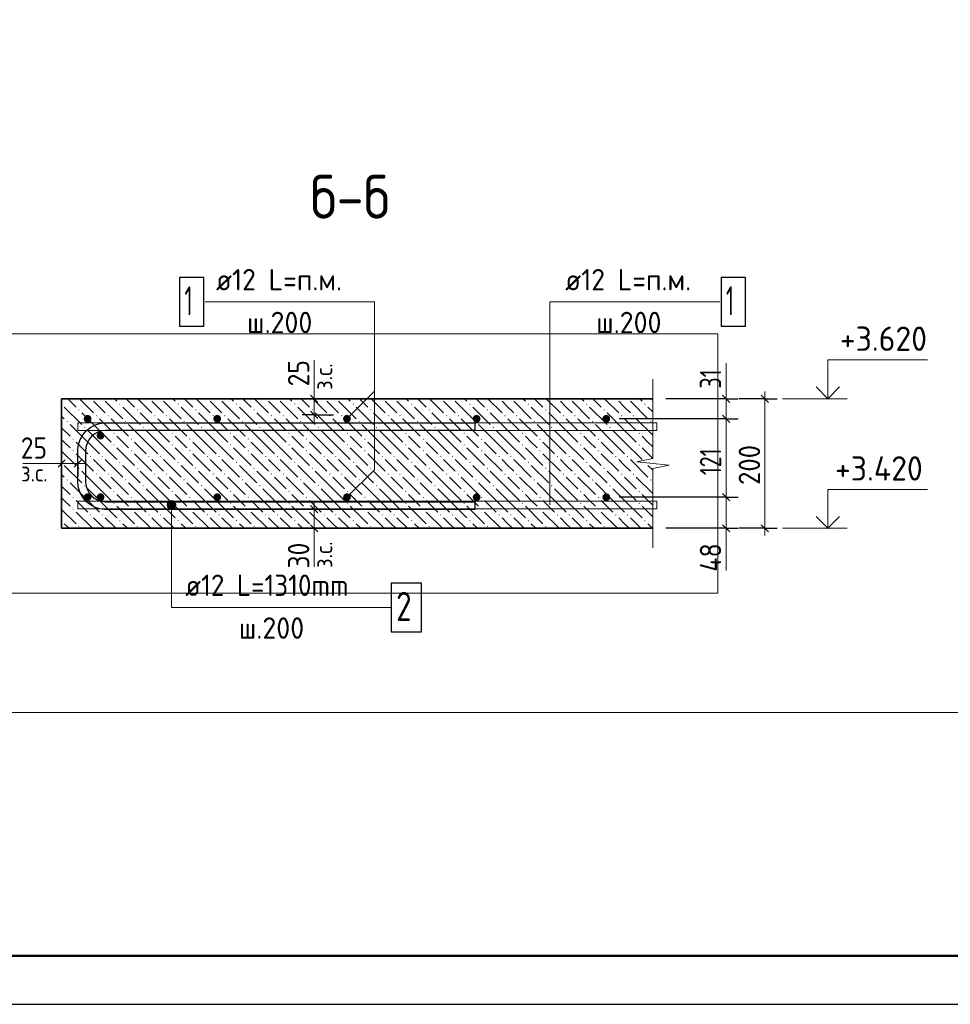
# Model space of a CAD drawing. Header units: millimetres. Extents: x 0 to 42000, y 0 to 29700.
# Tile 3 of 64: x 13160 to 22728, y 0 to 10127. Entities that reach past the tile are written whole.
import ezdxf

# ---------------------------------------------------------------- set-up
doc = ezdxf.new("R2010")
doc.units = ezdxf.units.MM
for name, color, linetype, lineweight in [('Standard', 7, 'Continuous', 25), ('ЖБ Перекрытие верхний уровень', 7, 'Continuous', 18), ('Обрамление П-обр. равн.', 7, 'Continuous', 25), ('Размерная линия_ общее', 7, 'Continuous', 13), ('Фоновоя арматура Х1', 7, 'Continuous', 25)]:
    doc.layers.add(name, color=color, linetype=linetype, lineweight=lineweight)
doc.styles.add('ISOCPEUR', font='txt')

msp = doc.modelspace()

# ---------------------------------------------------------------- hatches: boundary and pattern name
at = {"layer": 'Standard', "linetype": 'Continuous', "lineweight": 13, "transparency": 33554687}
for points in [[(14744, 5174), (14699, 5174), (14683, 5158)], [(14744, 5174), (14683, 5158), (14760, 5158)], [(14699, 5174), (14744, 5174), (14722, 5181)], [(14760, 5158), (14683, 5158), (14677, 5136)], [(14760, 5158), (14677, 5136), (14767, 5136)], [(14767, 5136), (14677, 5136), (14683, 5113)], [(14767, 5136), (14683, 5113), (14760, 5113)], [(14760, 5113), (14683, 5113), (14699, 5097)], [(14760, 5113), (14699, 5097), (14744, 5097)], [(14744, 5097), (14699, 5097), (14722, 5091)]]:
    msp.add_hatch(color=7, dxfattribs=at).paths.add_polyline_path(points)
at = {"layer": 'ЖБ Перекрытие верхний уровень', "linetype": 'Continuous', "lineweight": 18, "transparency": 33554687}
for points in [[(13591, 6178), (13596, 6173), (13591, 6169)], [(13891, 6229), (13889, 6227), (13887, 6229)], [(14011, 6229), (14009, 6227), (14007, 6229)], [(14183, 6173), (14189, 6180), (14196, 6173), (14189, 6167)], [(14491, 6229), (14489, 6227), (14487, 6229)], [(14611, 6229), (14609, 6227), (14607, 6229)], [(14783, 6173), (14789, 6180), (14796, 6173), (14789, 6167)], [(15091, 6229), (15089, 6227), (15087, 6229)], [(15211, 6229), (15209, 6227), (15207, 6229)], [(15383, 6173), (15389, 6180), (15396, 6173), (15389, 6167)], [(15691, 6229), (15689, 6227), (15687, 6229)], [(15811, 6229), (15809, 6227), (15807, 6229)], [(15983, 6173), (15989, 6180), (15996, 6173), (15989, 6167)], [(16291, 6229), (16289, 6227), (16287, 6229)], [(16411, 6229), (16409, 6227), (16407, 6229)], [(16583, 6173), (16589, 6180), (16596, 6173), (16589, 6167)], [(16891, 6229), (16889, 6227), (16887, 6229)], [(17011, 6229), (17009, 6227), (17007, 6229)], [(17183, 6173), (17189, 6180), (17196, 6173), (17189, 6167)], [(17491, 6229), (17489, 6227), (17487, 6229)], [(17611, 6229), (17609, 6227), (17607, 6229)], [(17783, 6173), (17789, 6180), (17796, 6173), (17789, 6167)], [(18091, 6229), (18089, 6227), (18087, 6229)], [(18211, 6229), (18209, 6227), (18207, 6229)], [(18383, 6173), (18389, 6180), (18396, 6173), (18389, 6167)], [(18691, 6229), (18689, 6227), (18687, 6229)], [(18811, 6229), (18809, 6227), (18807, 6229)], [(18983, 6173), (18989, 6180), (18996, 6173), (18989, 6167)], [(19291, 6229), (19289, 6227), (19287, 6229)], [(19411, 6229), (19409, 6227), (19407, 6229)], [(19583, 6173), (19589, 6180), (19596, 6173), (19589, 6167)], [(13763, 6113), (13769, 6120), (13776, 6113), (13769, 6107)], [(14363, 6113), (14369, 6120), (14376, 6113), (14369, 6107)], [(14963, 6113), (14969, 6120), (14976, 6113), (14969, 6107)], [(15563, 6113), (15569, 6120), (15576, 6113), (15569, 6107)], [(16163, 6113), (16169, 6120), (16176, 6113), (16169, 6107)], [(16763, 6113), (16769, 6120), (16776, 6113), (16769, 6107)], [(17363, 6113), (17369, 6120), (17376, 6113), (17369, 6107)], [(17963, 6113), (17969, 6120), (17976, 6113), (17969, 6107)], [(18563, 6113), (18569, 6120), (18576, 6113), (18569, 6107)], [(19163, 6113), (19169, 6120), (19176, 6113), (19169, 6107)], [(13643, 5993), (13649, 6000), (13656, 5993), (13649, 5987)], [(13943, 6053), (13949, 6060), (13956, 6053), (13949, 6047)], [(14063, 6053), (14069, 6060), (14076, 6053), (14069, 6047)], [(14243, 5993), (14249, 6000), (14256, 5993), (14249, 5987)], [(14543, 6053), (14549, 6060), (14556, 6053), (14549, 6047)], [(14663, 6053), (14669, 6060), (14676, 6053), (14669, 6047)], [(14843, 5993), (14849, 6000), (14856, 5993), (14849, 5987)], [(15143, 6053), (15149, 6060), (15156, 6053), (15149, 6047)], [(15263, 6053), (15269, 6060), (15276, 6053), (15269, 6047)], [(15443, 5993), (15449, 6000), (15456, 5993), (15449, 5987)], [(15743, 6053), (15749, 6060), (15756, 6053), (15749, 6047)], [(15863, 6053), (15869, 6060), (15876, 6053), (15869, 6047)], [(16043, 5993), (16049, 6000), (16056, 5993), (16049, 5987)], [(16343, 6053), (16349, 6060), (16356, 6053), (16349, 6047)], [(16463, 6053), (16469, 6060), (16476, 6053), (16469, 6047)], [(16643, 5993), (16649, 6000), (16656, 5993), (16649, 5987)], [(16943, 6053), (16949, 6060), (16956, 6053), (16949, 6047)], [(17063, 6053), (17069, 6060), (17076, 6053), (17069, 6047)], [(17243, 5993), (17249, 6000), (17256, 5993), (17249, 5987)], [(17543, 6053), (17549, 6060), (17556, 6053), (17549, 6047)], [(17663, 6053), (17669, 6060), (17676, 6053), (17669, 6047)], [(17843, 5993), (17849, 6000), (17856, 5993), (17849, 5987)], [(18143, 6053), (18149, 6060), (18156, 6053), (18149, 6047)], [(18263, 6053), (18269, 6060), (18276, 6053), (18269, 6047)], [(18443, 5993), (18449, 6000), (18456, 5993), (18449, 5987)], [(18743, 6053), (18749, 6060), (18756, 6053), (18749, 6047)], [(18863, 6053), (18869, 6060), (18876, 6053), (18869, 6047)], [(19043, 5993), (19049, 6000), (19056, 5993), (19049, 5987)], [(19343, 6053), (19349, 6060), (19356, 6053), (19349, 6047)], [(19463, 6053), (19469, 6060), (19476, 6053), (19469, 6047)], [(19643, 5993), (19649, 6000), (19656, 5993), (19649, 5987)], [(13823, 5933), (13829, 5940), (13836, 5933), (13829, 5927)], [(14123, 5873), (14129, 5880), (14136, 5873), (14129, 5867)], [(14423, 5933), (14429, 5940), (14436, 5933), (14429, 5927)], [(14723, 5873), (14729, 5880), (14736, 5873), (14729, 5867)], [(15023, 5933), (15029, 5940), (15036, 5933), (15029, 5927)], [(15323, 5873), (15329, 5880), (15336, 5873), (15329, 5867)], [(15623, 5933), (15629, 5940), (15636, 5933), (15629, 5927)], [(15923, 5873), (15929, 5880), (15936, 5873), (15929, 5867)], [(16223, 5933), (16229, 5940), (16236, 5933), (16229, 5927)], [(16523, 5873), (16529, 5880), (16536, 5873), (16529, 5867)], [(16823, 5933), (16829, 5940), (16836, 5933), (16829, 5927)], [(17123, 5873), (17129, 5880), (17136, 5873), (17129, 5867)], [(17423, 5933), (17429, 5940), (17436, 5933), (17429, 5927)], [(17723, 5873), (17729, 5880), (17736, 5873), (17729, 5867)], [(18023, 5933), (18029, 5940), (18036, 5933), (18029, 5927)], [(18323, 5873), (18329, 5880), (18336, 5873), (18329, 5867)], [(18623, 5933), (18629, 5940), (18636, 5933), (18629, 5927)], [(18923, 5873), (18929, 5880), (18936, 5873), (18929, 5867)], [(19223, 5933), (19229, 5940), (19236, 5933), (19229, 5927)], [(19523, 5873), (19529, 5880), (19536, 5873), (19529, 5867)], [(13703, 5813), (13709, 5820), (13716, 5813), (13709, 5807)], [(14303, 5813), (14309, 5820), (14316, 5813), (14309, 5807)], [(14903, 5813), (14909, 5820), (14916, 5813), (14909, 5807)], [(15503, 5813), (15509, 5820), (15516, 5813), (15509, 5807)], [(16103, 5813), (16109, 5820), (16116, 5813), (16109, 5807)], [(16703, 5813), (16709, 5820), (16716, 5813), (16709, 5807)], [(17303, 5813), (17309, 5820), (17316, 5813), (17309, 5807)], [(17903, 5813), (17909, 5820), (17916, 5813), (17909, 5807)], [(18503, 5813), (18509, 5820), (18516, 5813), (18509, 5807)], [(19103, 5813), (19109, 5820), (19116, 5813), (19109, 5807)], [(13703, 5693), (13709, 5700), (13716, 5693), (13709, 5687)], [(14123, 5753), (14129, 5760), (14136, 5753), (14129, 5747)], [(14303, 5693), (14309, 5700), (14316, 5693), (14309, 5687)], [(14723, 5753), (14729, 5760), (14736, 5753), (14729, 5747)], [(14903, 5693), (14909, 5700), (14916, 5693), (14909, 5687)], [(15323, 5753), (15329, 5760), (15336, 5753), (15329, 5747)], [(15503, 5693), (15509, 5700), (15516, 5693), (15509, 5687)], [(15923, 5753), (15929, 5760), (15936, 5753), (15929, 5747)], [(16103, 5693), (16109, 5700), (16116, 5693), (16109, 5687)], [(16523, 5753), (16529, 5760), (16536, 5753), (16529, 5747)], [(16703, 5693), (16709, 5700), (16716, 5693), (16709, 5687)], [(17123, 5753), (17129, 5760), (17136, 5753), (17129, 5747)], [(17303, 5693), (17309, 5700), (17316, 5693), (17309, 5687)], [(17723, 5753), (17729, 5760), (17736, 5753), (17729, 5747)], [(17903, 5693), (17909, 5700), (17916, 5693), (17909, 5687)], [(18323, 5753), (18329, 5760), (18336, 5753), (18329, 5747)], [(18503, 5693), (18509, 5700), (18516, 5693), (18509, 5687)], [(18923, 5753), (18929, 5760), (18936, 5753), (18929, 5747)], [(19103, 5693), (19109, 5700), (19116, 5693), (19109, 5687)], [(19523, 5753), (19529, 5760), (19536, 5753), (19529, 5747)], [(13591, 5578), (13596, 5573), (13591, 5569)], [(13883, 5633), (13889, 5640), (13896, 5633), (13889, 5627)], [(14003, 5633), (14009, 5640), (14016, 5633), (14009, 5627)], [(14183, 5573), (14189, 5580), (14196, 5573), (14189, 5567)], [(14483, 5633), (14489, 5640), (14496, 5633), (14489, 5627)], [(14603, 5633), (14609, 5640), (14616, 5633), (14609, 5627)], [(14783, 5573), (14789, 5580), (14796, 5573), (14789, 5567)], [(15083, 5633), (15089, 5640), (15096, 5633), (15089, 5627)], [(15203, 5633), (15209, 5640), (15216, 5633), (15209, 5627)], [(15383, 5573), (15389, 5580), (15396, 5573), (15389, 5567)], [(15683, 5633), (15689, 5640), (15696, 5633), (15689, 5627)], [(15803, 5633), (15809, 5640), (15816, 5633), (15809, 5627)], [(15983, 5573), (15989, 5580), (15996, 5573), (15989, 5567)], [(16283, 5633), (16289, 5640), (16296, 5633), (16289, 5627)], [(16403, 5633), (16409, 5640), (16416, 5633), (16409, 5627)], [(16583, 5573), (16589, 5580), (16596, 5573), (16589, 5567)], [(16883, 5633), (16889, 5640), (16896, 5633), (16889, 5627)], [(17003, 5633), (17009, 5640), (17016, 5633), (17009, 5627)], [(17183, 5573), (17189, 5580), (17196, 5573), (17189, 5567)], [(17483, 5633), (17489, 5640), (17496, 5633), (17489, 5627)], [(17603, 5633), (17609, 5640), (17616, 5633), (17609, 5627)], [(17783, 5573), (17789, 5580), (17796, 5573), (17789, 5567)], [(18083, 5633), (18089, 5640), (18096, 5633), (18089, 5627)], [(18203, 5633), (18209, 5640), (18216, 5633), (18209, 5627)], [(18383, 5573), (18389, 5580), (18396, 5573), (18389, 5567)], [(18683, 5633), (18689, 5640), (18696, 5633), (18689, 5627)], [(18803, 5633), (18809, 5640), (18816, 5633), (18809, 5627)], [(18983, 5573), (18989, 5580), (18996, 5573), (18989, 5567)], [(19283, 5633), (19289, 5640), (19296, 5633), (19289, 5627)], [(19403, 5633), (19409, 5640), (19416, 5633), (19409, 5627)], [(19583, 5573), (19589, 5580), (19596, 5573), (19589, 5567)], [(13763, 5513), (13769, 5520), (13776, 5513), (13769, 5507)], [(14363, 5513), (14369, 5520), (14376, 5513), (14369, 5507)], [(14963, 5513), (14969, 5520), (14976, 5513), (14969, 5507)], [(15563, 5513), (15569, 5520), (15576, 5513), (15569, 5507)], [(16163, 5513), (16169, 5520), (16176, 5513), (16169, 5507)], [(16763, 5513), (16769, 5520), (16776, 5513), (16769, 5507)], [(17363, 5513), (17369, 5520), (17376, 5513), (17369, 5507)], [(17963, 5513), (17969, 5520), (17976, 5513), (17969, 5507)], [(18563, 5513), (18569, 5520), (18576, 5513), (18569, 5507)], [(19163, 5513), (19169, 5520), (19176, 5513), (19169, 5507)], [(13643, 5393), (13649, 5400), (13656, 5393), (13649, 5387)], [(13943, 5453), (13949, 5460), (13956, 5453), (13949, 5447)], [(14063, 5453), (14069, 5460), (14076, 5453), (14069, 5447)], [(14243, 5393), (14249, 5400), (14256, 5393), (14249, 5387)], [(14543, 5453), (14549, 5460), (14556, 5453), (14549, 5447)], [(14663, 5453), (14669, 5460), (14676, 5453), (14669, 5447)], [(14843, 5393), (14849, 5400), (14856, 5393), (14849, 5387)], [(15143, 5453), (15149, 5460), (15156, 5453), (15149, 5447)], [(15263, 5453), (15269, 5460), (15276, 5453), (15269, 5447)], [(15443, 5393), (15449, 5400), (15456, 5393), (15449, 5387)], [(15743, 5453), (15749, 5460), (15756, 5453), (15749, 5447)], [(15863, 5453), (15869, 5460), (15876, 5453), (15869, 5447)], [(16043, 5393), (16049, 5400), (16056, 5393), (16049, 5387)], [(16343, 5453), (16349, 5460), (16356, 5453), (16349, 5447)], [(16463, 5453), (16469, 5460), (16476, 5453), (16469, 5447)], [(16643, 5393), (16649, 5400), (16656, 5393), (16649, 5387)], [(16943, 5453), (16949, 5460), (16956, 5453), (16949, 5447)], [(17063, 5453), (17069, 5460), (17076, 5453), (17069, 5447)], [(17243, 5393), (17249, 5400), (17256, 5393), (17249, 5387)], [(17543, 5453), (17549, 5460), (17556, 5453), (17549, 5447)], [(17663, 5453), (17669, 5460), (17676, 5453), (17669, 5447)], [(17843, 5393), (17849, 5400), (17856, 5393), (17849, 5387)], [(18143, 5453), (18149, 5460), (18156, 5453), (18149, 5447)], [(18263, 5453), (18269, 5460), (18276, 5453), (18269, 5447)], [(18443, 5393), (18449, 5400), (18456, 5393), (18449, 5387)], [(18743, 5453), (18749, 5460), (18756, 5453), (18749, 5447)], [(18863, 5453), (18869, 5460), (18876, 5453), (18869, 5447)], [(19043, 5393), (19049, 5400), (19056, 5393), (19049, 5387)], [(19343, 5453), (19349, 5460), (19356, 5453), (19349, 5447)], [(19463, 5453), (19469, 5460), (19476, 5453), (19469, 5447)], [(19643, 5393), (19649, 5400), (19656, 5393), (19649, 5387)], [(13823, 5333), (13829, 5340), (13836, 5333), (13829, 5327)], [(14123, 5273), (14129, 5280), (14136, 5273), (14129, 5267)], [(14423, 5333), (14429, 5340), (14436, 5333), (14429, 5327)], [(14723, 5273), (14729, 5280), (14736, 5273), (14729, 5267)], [(15023, 5333), (15029, 5340), (15036, 5333), (15029, 5327)], [(15323, 5273), (15329, 5280), (15336, 5273), (15329, 5267)], [(15623, 5333), (15629, 5340), (15636, 5333), (15629, 5327)], [(15923, 5273), (15929, 5280), (15936, 5273), (15929, 5267)], [(16223, 5333), (16229, 5340), (16236, 5333), (16229, 5327)], [(16523, 5273), (16529, 5280), (16536, 5273), (16529, 5267)], [(16823, 5333), (16829, 5340), (16836, 5333), (16829, 5327)], [(17123, 5273), (17129, 5280), (17136, 5273), (17129, 5267)], [(17423, 5333), (17429, 5340), (17436, 5333), (17429, 5327)], [(17723, 5273), (17729, 5280), (17736, 5273), (17729, 5267)], [(18023, 5333), (18029, 5340), (18036, 5333), (18029, 5327)], [(18323, 5273), (18329, 5280), (18336, 5273), (18329, 5267)], [(18623, 5333), (18629, 5340), (18636, 5333), (18629, 5327)], [(18923, 5273), (18929, 5280), (18936, 5273), (18929, 5267)], [(19223, 5333), (19229, 5340), (19236, 5333), (19229, 5327)], [(19523, 5273), (19529, 5280), (19536, 5273), (19529, 5267)], [(13703, 5213), (13709, 5220), (13716, 5213), (13709, 5207)], [(14303, 5213), (14309, 5220), (14316, 5213), (14309, 5207)], [(14903, 5213), (14909, 5220), (14916, 5213), (14909, 5207)], [(15503, 5213), (15509, 5220), (15516, 5213), (15509, 5207)], [(16103, 5213), (16109, 5220), (16116, 5213), (16109, 5207)], [(16703, 5213), (16709, 5220), (16716, 5213), (16709, 5207)], [(17303, 5213), (17309, 5220), (17316, 5213), (17309, 5207)], [(17903, 5213), (17909, 5220), (17916, 5213), (17909, 5207)], [(18503, 5213), (18509, 5220), (18516, 5213), (18509, 5207)], [(19103, 5213), (19109, 5220), (19116, 5213), (19109, 5207)], [(13703, 5093), (13709, 5100), (13716, 5093), (13709, 5087)], [(14123, 5153), (14129, 5160), (14136, 5153), (14129, 5147)], [(14303, 5093), (14309, 5100), (14316, 5093), (14309, 5087)], [(14723, 5153), (14729, 5160), (14736, 5153), (14729, 5147)], [(14903, 5093), (14909, 5100), (14916, 5093), (14909, 5087)], [(15323, 5153), (15329, 5160), (15336, 5153), (15329, 5147)], [(15503, 5093), (15509, 5100), (15516, 5093), (15509, 5087)], [(15923, 5153), (15929, 5160), (15936, 5153), (15929, 5147)], [(16103, 5093), (16109, 5100), (16116, 5093), (16109, 5087)], [(16523, 5153), (16529, 5160), (16536, 5153), (16529, 5147)], [(16703, 5093), (16709, 5100), (16716, 5093), (16709, 5087)], [(17123, 5153), (17129, 5160), (17136, 5153), (17129, 5147)], [(17303, 5093), (17309, 5100), (17316, 5093), (17309, 5087)], [(17723, 5153), (17729, 5160), (17736, 5153), (17729, 5147)], [(17903, 5093), (17909, 5100), (17916, 5093), (17909, 5087)], [(18323, 5153), (18329, 5160), (18336, 5153), (18329, 5147)], [(18503, 5093), (18509, 5100), (18516, 5093), (18509, 5087)], [(18923, 5153), (18929, 5160), (18936, 5153), (18929, 5147)], [(19103, 5093), (19109, 5100), (19116, 5093), (19109, 5087)], [(19523, 5153), (19529, 5160), (19536, 5153), (19529, 5147)], [(13591, 4978), (13596, 4973), (13591, 4969)], [(13883, 5033), (13889, 5040), (13896, 5033), (13889, 5027)], [(14003, 5033), (14009, 5040), (14016, 5033), (14009, 5027)], [(14183, 4973), (14189, 4980), (14196, 4973), (14189, 4967)], [(14483, 5033), (14489, 5040), (14496, 5033), (14489, 5027)], [(14603, 5033), (14609, 5040), (14616, 5033), (14609, 5027)], [(14783, 4973), (14789, 4980), (14796, 4973), (14789, 4967)], [(15083, 5033), (15089, 5040), (15096, 5033), (15089, 5027)], [(15203, 5033), (15209, 5040), (15216, 5033), (15209, 5027)], [(15383, 4973), (15389, 4980), (15396, 4973), (15389, 4967)], [(15683, 5033), (15689, 5040), (15696, 5033), (15689, 5027)], [(15803, 5033), (15809, 5040), (15816, 5033), (15809, 5027)], [(15983, 4973), (15989, 4980), (15996, 4973), (15989, 4967)], [(16283, 5033), (16289, 5040), (16296, 5033), (16289, 5027)], [(16403, 5033), (16409, 5040), (16416, 5033), (16409, 5027)], [(16583, 4973), (16589, 4980), (16596, 4973), (16589, 4967)], [(16883, 5033), (16889, 5040), (16896, 5033), (16889, 5027)], [(17003, 5033), (17009, 5040), (17016, 5033), (17009, 5027)], [(17183, 4973), (17189, 4980), (17196, 4973), (17189, 4967)], [(17483, 5033), (17489, 5040), (17496, 5033), (17489, 5027)], [(17603, 5033), (17609, 5040), (17616, 5033), (17609, 5027)], [(17783, 4973), (17789, 4980), (17796, 4973), (17789, 4967)], [(18083, 5033), (18089, 5040), (18096, 5033), (18089, 5027)], [(18203, 5033), (18209, 5040), (18216, 5033), (18209, 5027)], [(18383, 4973), (18389, 4980), (18396, 4973), (18389, 4967)], [(18683, 5033), (18689, 5040), (18696, 5033), (18689, 5027)], [(18803, 5033), (18809, 5040), (18816, 5033), (18809, 5027)], [(18983, 4973), (18989, 4980), (18996, 4973), (18989, 4967)], [(19283, 5033), (19289, 5040), (19296, 5033), (19289, 5027)], [(19403, 5033), (19409, 5040), (19416, 5033), (19409, 5027)], [(19583, 4973), (19589, 4980), (19596, 4973), (19589, 4967)], [(13763, 4913), (13769, 4920), (13776, 4913), (13769, 4907)], [(14363, 4913), (14369, 4920), (14376, 4913), (14369, 4907)], [(14963, 4913), (14969, 4920), (14976, 4913), (14969, 4907)], [(15563, 4913), (15569, 4920), (15576, 4913), (15569, 4907)], [(16163, 4913), (16169, 4920), (16176, 4913), (16169, 4907)], [(16763, 4913), (16769, 4920), (16776, 4913), (16769, 4907)], [(17363, 4913), (17369, 4920), (17376, 4913), (17369, 4907)], [(17963, 4913), (17969, 4920), (17976, 4913), (17969, 4907)], [(18563, 4913), (18569, 4920), (18576, 4913), (18569, 4907)], [(19163, 4913), (19169, 4920), (19176, 4913), (19169, 4907)]]:
    msp.add_hatch(color=7, dxfattribs=at).paths.add_polyline_path(points, flags=16)
at = {"layer": 'Фоновоя арматура Х1', "linetype": 'Continuous', "lineweight": 18, "transparency": 33554687}
for points in [[(13898, 6022), (13895, 6038), (13886, 6051), (13873, 6059), (13858, 6062), (13843, 6059), (13830, 6051), (13821, 6038), (13818, 6022), (13821, 6007), (13830, 5994), (13843, 5985), (13858, 5982), (13873, 5985), (13886, 5994), (13895, 6007)], [(15231, 6022), (15228, 6038), (15220, 6051), (15207, 6059), (15191, 6062), (15176, 6059), (15163, 6051), (15154, 6038), (15151, 6022), (15154, 6007), (15163, 5994), (15176, 5985), (15191, 5982), (15207, 5985), (15220, 5994), (15228, 6007)], [(16565, 6022), (16562, 6038), (16553, 6051), (16540, 6059), (16525, 6062), (16509, 6059), (16496, 6051), (16488, 6038), (16485, 6022), (16488, 6007), (16496, 5994), (16509, 5985), (16525, 5982), (16540, 5985), (16553, 5994), (16562, 6007)], [(17898, 6022), (17895, 6038), (17886, 6051), (17873, 6059), (17858, 6062), (17843, 6059), (17830, 6051), (17821, 6038), (17818, 6022), (17821, 6007), (17830, 5994), (17843, 5985), (17858, 5982), (17873, 5985), (17886, 5994), (17895, 6007)], [(19231, 6022), (19228, 6038), (19220, 6051), (19207, 6059), (19191, 6062), (19176, 6059), (19163, 6051), (19154, 6038), (19151, 6022), (19154, 6007), (19163, 5994), (19176, 5985), (19191, 5982), (19207, 5985), (19220, 5994), (19228, 6007)], [(14031, 5849), (14028, 5864), (14020, 5877), (14007, 5886), (13991, 5889), (13976, 5886), (13963, 5877), (13954, 5864), (13951, 5849), (13954, 5834), (13963, 5821), (13976, 5812), (13991, 5809), (14007, 5812), (14020, 5821), (14028, 5834)], [(13898, 5216), (13895, 5231), (13886, 5244), (13873, 5253), (13858, 5256), (13843, 5253), (13830, 5244), (13821, 5231), (13818, 5216), (13821, 5200), (13830, 5187), (13843, 5179), (13858, 5176), (13873, 5179), (13886, 5187), (13895, 5200)], [(14031, 5216), (14028, 5231), (14020, 5244), (14007, 5253), (13991, 5256), (13976, 5253), (13963, 5244), (13954, 5231), (13951, 5216), (13954, 5200), (13963, 5187), (13976, 5179), (13991, 5176), (14007, 5179), (14020, 5187), (14028, 5200)], [(15231, 5216), (15228, 5231), (15220, 5244), (15207, 5253), (15191, 5256), (15176, 5253), (15163, 5244), (15154, 5231), (15151, 5216), (15154, 5200), (15163, 5187), (15176, 5179), (15191, 5176), (15207, 5179), (15220, 5187), (15228, 5200)], [(16565, 5216), (16562, 5231), (16553, 5244), (16540, 5253), (16525, 5256), (16509, 5253), (16496, 5244), (16488, 5231), (16485, 5216), (16488, 5200), (16496, 5187), (16509, 5179), (16525, 5176), (16540, 5179), (16553, 5187), (16562, 5200)], [(17898, 5216), (17895, 5231), (17886, 5244), (17873, 5253), (17858, 5256), (17843, 5253), (17830, 5244), (17821, 5231), (17818, 5216), (17821, 5200), (17830, 5187), (17843, 5179), (17858, 5176), (17873, 5179), (17886, 5187), (17895, 5200)], [(19231, 5216), (19228, 5231), (19220, 5244), (19207, 5253), (19191, 5256), (19176, 5253), (19163, 5244), (19154, 5231), (19151, 5216), (19154, 5200), (19163, 5187), (19176, 5179), (19191, 5176), (19207, 5179), (19220, 5187), (19228, 5200)]]:
    msp.add_hatch(color=7, dxfattribs=at).paths.add_polyline_path(points)

# ---------------------------------------------------------------- linework, layer by layer
at = {"layer": 'Standard', "color": 7, "linetype": 'Continuous', "lineweight": 13, "transparency": 33554687}
for p, q in [((16188, 6229), (16188, 6626)), ((20423, 6229), (20423, 6596)), ((19670, 6429), (19670, 5614)), ((21669, 6229), (21003, 6229)), ((19670, 5614), (19504, 5580)), ((19504, 5580), (19837, 5545)), ((13591, 5562), (13191, 5562)), ((19837, 5545), (19670, 5510)), ((19670, 5510), (19670, 4696)), ((14722, 5181), (14722, 5181)), ((14677, 5136), (14677, 5136)), ((14722, 5091), (14722, 5091)), ((14767, 5136), (14767, 5136)), ((16188, 4896), (16188, 4498)), ((20423, 4462), (20423, 4896)), ((21669, 4896), (21003, 4896)), ((19670, 4696), (19670, 4696))]:
    msp.add_line(p, q, dxfattribs=at)
at = {"layer": 'Standard', "color": 7, "linetype": 'Continuous', "lineweight": 25, "transparency": 33554687}
msp.add_lwpolyline([(0, 0), (42000, 0), (42000, 29700), (0, 29700), (0, 0)], close=True, dxfattribs=at)
at = {"layer": 'Standard', "color": 7, "linetype": 'Continuous', "lineweight": 50, "transparency": 33554687}
msp.add_lwpolyline([(2000, 29200), (41500, 29200), (41500, 500), (2000, 500), (2000, 29200)], close=True, dxfattribs=at)
at = {"layer": 'Standard', "color": 7, "linetype": 'Continuous', "lineweight": 13, "transparency": 33554687}
for points in [[(41500, 29200), (2000, 29200), (2000, 3000), (41500, 3000), (41500, 29200)], [(16525, 6022), (16808, 6305), (16808, 7226), (15066, 7226)], [(20358, 7226), (18610, 7226), (18610, 6815), (18610, 5136)], [(21469, 6229), (21469, 6629), (22493, 6629)], [(16525, 5216), (16808, 5498), (16808, 6438)], [(21469, 4896), (21469, 5296), (22493, 5296)], [(14722, 5136), (14722, 4082), (16973, 4082)]]:
    msp.add_lwpolyline(points, dxfattribs=at)
at = {"layer": 'Standard', "color": 254, "linetype": 'Continuous', "lineweight": 18, "true_color": 0xc4c4ff, "transparency": 33554687}
msp.add_lwpolyline([(12096, 4229), (20337, 4229), (20337, 6896), (12096, 6896), (12096, 4229)], dxfattribs=at)
at = {"layer": 'Standard', "color": 7, "linetype": 'Continuous', "lineweight": 35, "transparency": 33554687}
for points in [[(21348, 6350), (21469, 6229), (21590, 6350)], [(21348, 5017), (21469, 4896), (21590, 5017)]]:
    msp.add_lwpolyline(points, dxfattribs=at)
at = {"layer": 'Standard', "color": 7, "linetype": 'Continuous', "lineweight": 13, "transparency": 33554687}
msp.add_circle((14722, 5136), 45, dxfattribs=at)
at = {"layer": 'ЖБ Перекрытие верхний уровень', "color": 7, "linetype": 'Continuous', "lineweight": 35, "transparency": 33554687}
for p, q in [((13591, 6229), (13591, 4896)), ((19670, 6229), (13591, 6229)), ((13591, 4896), (19670, 4896))]:
    msp.add_line(p, q, dxfattribs=at)
at = {"layer": 'ЖБ Перекрытие верхний уровень', "color": 9, "linetype": 'Continuous', "lineweight": 18, "true_color": 0xc7c7c7, "transparency": 33554687}
for p, q in [((13654, 6229), (13739, 6143)), ((13774, 6229), (13919, 6083)), ((13979, 6143), (13919, 6203)), ((14039, 6203), (14219, 6023)), ((14134, 6229), (14159, 6203)), ((14254, 6229), (14339, 6143)), ((14374, 6229), (14519, 6083)), ((14579, 6143), (14519, 6203)), ((14639, 6203), (14819, 6023)), ((14734, 6229), (14759, 6203)), ((14854, 6229), (14939, 6143)), ((14974, 6229), (15119, 6083)), ((15179, 6143), (15119, 6203)), ((15239, 6203), (15419, 6023)), ((15334, 6229), (15359, 6203)), ((15454, 6229), (15539, 6143)), ((15574, 6229), (15719, 6083)), ((15779, 6143), (15719, 6203)), ((15839, 6203), (16019, 6023)), ((15934, 6229), (15959, 6203)), ((16054, 6229), (16139, 6143)), ((16174, 6229), (16319, 6083)), ((16379, 6143), (16319, 6203)), ((16439, 6203), (16619, 6023)), ((16534, 6229), (16559, 6203)), ((16654, 6229), (16739, 6143)), ((16774, 6229), (16919, 6083)), ((16979, 6143), (16919, 6203)), ((17039, 6203), (17219, 6023)), ((17134, 6229), (17159, 6203)), ((17254, 6229), (17339, 6143)), ((17374, 6229), (17519, 6083)), ((17579, 6143), (17519, 6203)), ((17639, 6203), (17819, 6023)), ((17734, 6229), (17759, 6203)), ((17854, 6229), (17939, 6143)), ((17974, 6229), (18119, 6083)), ((18179, 6143), (18119, 6203)), ((18239, 6203), (18419, 6023)), ((18334, 6229), (18359, 6203)), ((18454, 6229), (18539, 6143)), ((18574, 6229), (18719, 6083)), ((18779, 6143), (18719, 6203)), ((18839, 6203), (19019, 6023)), ((18934, 6229), (18959, 6203)), ((19054, 6229), (19139, 6143)), ((19174, 6229), (19319, 6083)), ((19379, 6143), (19319, 6203)), ((19439, 6203), (19619, 6023)), ((19534, 6229), (19559, 6203)), ((19654, 6229), (19670, 6213)), ((13619, 6143), (13799, 5963)), ((13979, 5903), (13799, 6083)), ((14039, 6083), (13979, 6143)), ((14219, 6143), (14399, 5963)), ((14579, 5903), (14399, 6083)), ((14639, 6083), (14579, 6143)), ((14819, 6143), (14999, 5963)), ((15179, 5903), (14999, 6083)), ((15239, 6083), (15179, 6143)), ((15419, 6143), (15599, 5963)), ((15779, 5903), (15599, 6083)), ((15839, 6083), (15779, 6143)), ((16019, 6143), (16199, 5963)), ((16379, 5903), (16199, 6083)), ((16439, 6083), (16379, 6143)), ((16619, 6143), (16799, 5963)), ((16979, 5903), (16799, 6083)), ((17039, 6083), (16979, 6143)), ((17219, 6143), (17399, 5963)), ((17579, 5903), (17399, 6083)), ((17639, 6083), (17579, 6143)), ((17819, 6143), (17999, 5963)), ((18179, 5903), (17999, 6083)), ((18239, 6083), (18179, 6143)), ((18419, 6143), (18599, 5963)), ((18779, 5903), (18599, 6083)), ((18839, 6083), (18779, 6143)), ((19019, 6143), (19199, 5963)), ((19379, 5903), (19199, 6083)), ((19439, 6083), (19379, 6143)), ((19619, 6143), (19670, 6093)), ((13591, 6051), (13619, 6023)), ((13979, 6023), (14099, 5903)), ((14099, 6023), (14279, 5843)), ((14579, 6023), (14699, 5903)), ((14699, 6023), (14879, 5843)), ((15179, 6023), (15299, 5903)), ((15299, 6023), (15479, 5843)), ((15779, 6023), (15899, 5903)), ((15899, 6023), (16079, 5843)), ((16379, 6023), (16499, 5903)), ((16499, 6023), (16679, 5843)), ((16979, 6023), (17099, 5903)), ((17099, 6023), (17279, 5843)), ((17579, 6023), (17699, 5903)), ((17699, 6023), (17879, 5843)), ((18179, 6023), (18299, 5903)), ((18299, 6023), (18479, 5843)), ((18779, 6023), (18899, 5903)), ((18899, 6023), (19079, 5843)), ((19379, 6023), (19499, 5903)), ((19499, 6023), (19670, 5853)), ((13591, 5931), (13679, 5843)), ((13859, 5783), (13679, 5963)), ((13859, 5903), (13979, 5783)), ((13979, 5903), (14099, 5783)), ((14459, 5783), (14279, 5963)), ((14459, 5903), (14579, 5783)), ((14579, 5903), (14699, 5783)), ((15059, 5783), (14879, 5963)), ((15059, 5903), (15179, 5783)), ((15179, 5903), (15299, 5783)), ((15659, 5783), (15479, 5963)), ((15659, 5903), (15779, 5783)), ((15779, 5903), (15899, 5783)), ((16259, 5783), (16079, 5963)), ((16259, 5903), (16379, 5783)), ((16379, 5903), (16499, 5783)), ((16859, 5783), (16679, 5963)), ((16859, 5903), (16979, 5783)), ((16979, 5903), (17099, 5783)), ((17459, 5783), (17279, 5963)), ((17459, 5903), (17579, 5783)), ((17579, 5903), (17699, 5783)), ((18059, 5783), (17879, 5963)), ((18059, 5903), (18179, 5783)), ((18179, 5903), (18299, 5783)), ((18659, 5783), (18479, 5963)), ((18659, 5903), (18779, 5783)), ((18779, 5903), (18899, 5783)), ((19259, 5783), (19079, 5963)), ((19259, 5903), (19379, 5783)), ((19379, 5903), (19499, 5783)), ((13619, 5783), (13591, 5811)), ((13679, 5723), (13619, 5783)), ((13739, 5783), (13859, 5663)), ((13859, 5783), (13979, 5663)), ((13979, 5783), (14159, 5603)), ((14219, 5783), (14159, 5843)), ((14279, 5723), (14219, 5783)), ((14339, 5783), (14459, 5663)), ((14459, 5783), (14579, 5663)), ((14579, 5783), (14759, 5603)), ((14819, 5783), (14759, 5843)), ((14879, 5723), (14819, 5783)), ((14939, 5783), (15059, 5663)), ((15059, 5783), (15179, 5663)), ((15179, 5783), (15359, 5603)), ((15419, 5783), (15359, 5843)), ((15479, 5723), (15419, 5783)), ((15539, 5783), (15659, 5663)), ((15659, 5783), (15779, 5663)), ((15779, 5783), (15959, 5603)), ((16019, 5783), (15959, 5843)), ((16079, 5723), (16019, 5783)), ((16139, 5783), (16259, 5663)), ((16259, 5783), (16379, 5663)), ((16379, 5783), (16559, 5603)), ((16619, 5783), (16559, 5843)), ((16679, 5723), (16619, 5783)), ((16739, 5783), (16859, 5663)), ((16859, 5783), (16979, 5663)), ((16979, 5783), (17159, 5603)), ((17219, 5783), (17159, 5843)), ((17279, 5723), (17219, 5783)), ((17339, 5783), (17459, 5663)), ((17459, 5783), (17579, 5663)), ((17579, 5783), (17759, 5603)), ((17819, 5783), (17759, 5843)), ((17879, 5723), (17819, 5783)), ((17939, 5783), (18059, 5663)), ((18059, 5783), (18179, 5663)), ((18179, 5783), (18359, 5603)), ((18419, 5783), (18359, 5843)), ((18479, 5723), (18419, 5783)), ((18539, 5783), (18659, 5663)), ((18659, 5783), (18779, 5663)), ((18779, 5783), (18959, 5603)), ((19019, 5783), (18959, 5843)), ((19079, 5723), (19019, 5783)), ((19139, 5783), (19259, 5663)), ((19259, 5783), (19379, 5663)), ((19379, 5783), (19559, 5603)), ((19619, 5783), (19559, 5843)), ((19670, 5733), (19619, 5783)), ((13591, 5691), (13739, 5543)), ((14159, 5723), (14339, 5543)), ((14759, 5723), (14939, 5543)), ((15359, 5723), (15539, 5543)), ((15959, 5723), (16139, 5543)), ((16559, 5723), (16739, 5543)), ((17159, 5723), (17339, 5543)), ((17759, 5723), (17939, 5543)), ((18359, 5723), (18539, 5543)), ((18959, 5723), (19139, 5543)), ((19559, 5723), (19670, 5613)), ((13739, 5663), (13919, 5483)), ((13979, 5543), (13919, 5603)), ((14039, 5603), (14219, 5423)), ((14339, 5663), (14519, 5483)), ((14579, 5543), (14519, 5603)), ((14639, 5603), (14819, 5423)), ((14939, 5663), (15119, 5483)), ((15179, 5543), (15119, 5603)), ((15239, 5603), (15419, 5423)), ((15539, 5663), (15719, 5483)), ((15779, 5543), (15719, 5603)), ((15839, 5603), (16019, 5423)), ((16139, 5663), (16319, 5483)), ((16379, 5543), (16319, 5603)), ((16439, 5603), (16619, 5423)), ((16739, 5663), (16919, 5483)), ((16979, 5543), (16919, 5603)), ((17039, 5603), (17219, 5423)), ((17339, 5663), (17519, 5483)), ((17579, 5543), (17519, 5603)), ((17639, 5603), (17819, 5423)), ((17939, 5663), (18119, 5483)), ((18179, 5543), (18119, 5603)), ((18239, 5603), (18419, 5423)), ((18539, 5663), (18719, 5483)), ((18779, 5543), (18719, 5603)), ((18839, 5603), (19019, 5423)), ((19139, 5663), (19319, 5483)), ((19379, 5543), (19319, 5603)), ((19439, 5603), (19619, 5423)), ((13619, 5543), (13799, 5363)), ((13979, 5303), (13799, 5483)), ((14039, 5483), (13979, 5543)), ((14219, 5543), (14399, 5363)), ((14579, 5303), (14399, 5483)), ((14639, 5483), (14579, 5543)), ((14819, 5543), (14999, 5363)), ((15179, 5303), (14999, 5483)), ((15239, 5483), (15179, 5543)), ((15419, 5543), (15599, 5363)), ((15779, 5303), (15599, 5483)), ((15839, 5483), (15779, 5543)), ((16019, 5543), (16199, 5363)), ((16379, 5303), (16199, 5483)), ((16439, 5483), (16379, 5543)), ((16619, 5543), (16799, 5363)), ((16979, 5303), (16799, 5483)), ((17039, 5483), (16979, 5543)), ((17219, 5543), (17399, 5363)), ((17579, 5303), (17399, 5483)), ((17639, 5483), (17579, 5543)), ((17819, 5543), (17999, 5363)), ((18179, 5303), (17999, 5483)), ((18239, 5483), (18179, 5543)), ((18419, 5543), (18599, 5363)), ((18779, 5303), (18599, 5483)), ((18839, 5483), (18779, 5543)), ((19019, 5543), (19199, 5363)), ((19379, 5303), (19199, 5483)), ((19439, 5483), (19379, 5543)), ((19619, 5543), (19670, 5493)), ((13591, 5451), (13619, 5423)), ((13979, 5423), (14099, 5303)), ((14099, 5423), (14279, 5243)), ((14579, 5423), (14699, 5303)), ((14699, 5423), (14879, 5243)), ((15179, 5423), (15299, 5303)), ((15299, 5423), (15479, 5243)), ((15779, 5423), (15899, 5303)), ((15899, 5423), (16079, 5243)), ((16379, 5423), (16499, 5303)), ((16499, 5423), (16679, 5243)), ((16979, 5423), (17099, 5303)), ((17099, 5423), (17279, 5243)), ((17579, 5423), (17699, 5303)), ((17699, 5423), (17879, 5243)), ((18179, 5423), (18299, 5303)), ((18299, 5423), (18479, 5243)), ((18779, 5423), (18899, 5303)), ((18899, 5423), (19079, 5243)), ((19379, 5423), (19499, 5303)), ((19499, 5423), (19670, 5253)), ((13591, 5331), (13679, 5243)), ((13859, 5183), (13679, 5363)), ((13859, 5303), (13979, 5183)), ((13979, 5303), (14099, 5183)), ((14459, 5183), (14279, 5363)), ((14459, 5303), (14579, 5183)), ((14579, 5303), (14699, 5183)), ((15059, 5183), (14879, 5363)), ((15059, 5303), (15179, 5183)), ((15179, 5303), (15299, 5183)), ((15659, 5183), (15479, 5363)), ((15659, 5303), (15779, 5183)), ((15779, 5303), (15899, 5183)), ((16259, 5183), (16079, 5363)), ((16259, 5303), (16379, 5183)), ((16379, 5303), (16499, 5183)), ((16859, 5183), (16679, 5363)), ((16859, 5303), (16979, 5183)), ((16979, 5303), (17099, 5183)), ((17459, 5183), (17279, 5363)), ((17459, 5303), (17579, 5183)), ((17579, 5303), (17699, 5183)), ((18059, 5183), (17879, 5363)), ((18059, 5303), (18179, 5183)), ((18179, 5303), (18299, 5183)), ((18659, 5183), (18479, 5363)), ((18659, 5303), (18779, 5183)), ((18779, 5303), (18899, 5183)), ((19259, 5183), (19079, 5363)), ((19259, 5303), (19379, 5183)), ((19379, 5303), (19499, 5183)), ((13619, 5183), (13591, 5211)), ((13679, 5123), (13619, 5183)), ((13739, 5183), (13859, 5063)), ((13859, 5183), (13979, 5063)), ((13979, 5183), (14159, 5003)), ((14219, 5183), (14159, 5243)), ((14279, 5123), (14219, 5183)), ((14339, 5183), (14459, 5063)), ((14459, 5183), (14579, 5063)), ((14579, 5183), (14759, 5003)), ((14819, 5183), (14759, 5243)), ((14879, 5123), (14819, 5183)), ((14939, 5183), (15059, 5063)), ((15059, 5183), (15179, 5063)), ((15179, 5183), (15359, 5003)), ((15419, 5183), (15359, 5243)), ((15479, 5123), (15419, 5183)), ((15539, 5183), (15659, 5063)), ((15659, 5183), (15779, 5063)), ((15779, 5183), (15959, 5003)), ((16019, 5183), (15959, 5243)), ((16079, 5123), (16019, 5183)), ((16139, 5183), (16259, 5063)), ((16259, 5183), (16379, 5063)), ((16379, 5183), (16559, 5003)), ((16619, 5183), (16559, 5243)), ((16679, 5123), (16619, 5183)), ((16739, 5183), (16859, 5063)), ((16859, 5183), (16979, 5063)), ((16979, 5183), (17159, 5003)), ((17219, 5183), (17159, 5243)), ((17279, 5123), (17219, 5183)), ((17339, 5183), (17459, 5063)), ((17459, 5183), (17579, 5063)), ((17579, 5183), (17759, 5003)), ((17819, 5183), (17759, 5243)), ((17879, 5123), (17819, 5183)), ((17939, 5183), (18059, 5063)), ((18059, 5183), (18179, 5063)), ((18179, 5183), (18359, 5003)), ((18419, 5183), (18359, 5243)), ((18479, 5123), (18419, 5183)), ((18539, 5183), (18659, 5063)), ((18659, 5183), (18779, 5063)), ((18779, 5183), (18959, 5003)), ((19019, 5183), (18959, 5243)), ((19079, 5123), (19019, 5183)), ((19139, 5183), (19259, 5063)), ((19259, 5183), (19379, 5063)), ((19379, 5183), (19559, 5003)), ((19619, 5183), (19559, 5243)), ((19670, 5133), (19619, 5183)), ((13591, 5091), (13739, 4943)), ((14159, 5123), (14339, 4943)), ((14759, 5123), (14939, 4943)), ((15359, 5123), (15539, 4943)), ((15959, 5123), (16139, 4943)), ((16559, 5123), (16739, 4943)), ((17159, 5123), (17339, 4943)), ((17759, 5123), (17939, 4943)), ((18359, 5123), (18539, 4943)), ((18959, 5123), (19139, 4943)), ((19559, 5123), (19670, 5013)), ((13739, 5063), (13907, 4896)), ((13979, 4943), (13919, 5003)), ((14039, 5003), (14147, 4896)), ((14339, 5063), (14507, 4896)), ((14579, 4943), (14519, 5003)), ((14639, 5003), (14747, 4896)), ((14939, 5063), (15107, 4896)), ((15179, 4943), (15119, 5003)), ((15239, 5003), (15347, 4896)), ((15539, 5063), (15707, 4896)), ((15779, 4943), (15719, 5003)), ((15839, 5003), (15947, 4896)), ((16139, 5063), (16307, 4896)), ((16379, 4943), (16319, 5003)), ((16439, 5003), (16547, 4896)), ((16739, 5063), (16907, 4896)), ((16979, 4943), (16919, 5003)), ((17039, 5003), (17147, 4896)), ((17339, 5063), (17507, 4896)), ((17579, 4943), (17519, 5003)), ((17639, 5003), (17747, 4896)), ((17939, 5063), (18107, 4896)), ((18179, 4943), (18119, 5003)), ((18239, 5003), (18347, 4896)), ((18539, 5063), (18707, 4896)), ((18779, 4943), (18719, 5003)), ((18839, 5003), (18947, 4896)), ((19139, 5063), (19307, 4896)), ((19379, 4943), (19319, 5003)), ((19439, 5003), (19547, 4896)), ((13619, 4943), (13667, 4896)), ((14027, 4896), (13979, 4943)), ((14219, 4943), (14267, 4896)), ((14627, 4896), (14579, 4943)), ((14819, 4943), (14867, 4896)), ((15227, 4896), (15179, 4943)), ((15419, 4943), (15467, 4896)), ((15827, 4896), (15779, 4943)), ((16019, 4943), (16067, 4896)), ((16427, 4896), (16379, 4943)), ((16619, 4943), (16667, 4896)), ((17027, 4896), (16979, 4943)), ((17219, 4943), (17267, 4896)), ((17627, 4896), (17579, 4943)), ((17819, 4943), (17867, 4896)), ((18227, 4896), (18179, 4943)), ((18419, 4943), (18467, 4896)), ((18827, 4896), (18779, 4943)), ((19019, 4943), (19067, 4896)), ((19427, 4896), (19379, 4943)), ((19619, 4943), (19667, 4896))]:
    msp.add_line(p, q, dxfattribs=at)
at = {"layer": 'Обрамление П-обр. равн.', "color": 38, "linetype": 'Continuous', "lineweight": 25, "true_color": 0x5f1e0f, "transparency": 33554687}
msp.add_lwpolyline([(17838, 5902), (14038, 5902), (14000, 5897), (13962, 5884), (13927, 5865), (13899, 5841), (13875, 5813), (13856, 5778), (13843, 5740), (13838, 5702), (13838, 5369), (13843, 5331), (13856, 5293), (13875, 5258), (13899, 5230), (13927, 5206), (13962, 5187), (14000, 5174), (14038, 5169), (17838, 5169), (17838, 5089), (14032, 5089), (13982, 5096), (13930, 5113), (13882, 5140), (13842, 5173), (13809, 5213), (13782, 5261), (13765, 5313), (13758, 5363), (13758, 5708), (13765, 5758), (13782, 5810), (13809, 5858), (13842, 5898), (13882, 5931), (13930, 5958), (13982, 5975), (14032, 5982), (17838, 5982), (17838, 5902)], dxfattribs=at)
msp.add_lwpolyline([(17838, 5902), (14038, 5902), (14000, 5897), (13962, 5884), (13927, 5865), (13899, 5841), (13875, 5813), (13856, 5778), (13843, 5740), (13838, 5702), (13838, 5369), (13843, 5331), (13856, 5293), (13875, 5258), (13899, 5230), (13927, 5206), (13962, 5187), (14000, 5174), (14038, 5169), (17838, 5169), (17838, 5089), (14032, 5089), (13982, 5096), (13930, 5113), (13882, 5140), (13842, 5173), (13809, 5213), (13782, 5261), (13765, 5313), (13758, 5363), (13758, 5708), (13765, 5758), (13782, 5810), (13809, 5858), (13842, 5898), (13882, 5931), (13930, 5958), (13982, 5975), (14032, 5982), (17838, 5982), (17838, 5902)], dxfattribs=at)
at = {"layer": 'Обрамление П-обр. равн.', "color": 7, "linetype": 'Continuous', "lineweight": 25, "transparency": 33554687}
msp.add_lwpolyline([(16980, 3832), (17290, 3832), (17290, 4332), (16980, 4332), (16980, 3832)], dxfattribs=at)
at = {"layer": 'Размерная линия_ общее', "color": 7, "linetype": 'Continuous', "lineweight": 13, "transparency": 33554687}
for p, q in [((16188, 6229), (16188, 6304)), ((20423, 6229), (20423, 6304)), ((20823, 6229), (20823, 6304)), ((16188, 6062), (16188, 6229)), ((20423, 6229), (20423, 6022)), ((16188, 6062), (16188, 5987)), ((20423, 6022), (20423, 5216)), ((13591, 5562), (13516, 5562)), ((13758, 5562), (13591, 5562)), ((13758, 5562), (13833, 5562)), ((16188, 5092), (16188, 5167)), ((20423, 5216), (20423, 4896)), ((16188, 5092), (16188, 4896)), ((16188, 4896), (16188, 4821)), ((20423, 4896), (20423, 4821)), ((20823, 4896), (20823, 4821))]:
    msp.add_line(p, q, dxfattribs=at)
at = {"layer": 'Размерная линия_ общее', "color": 253, "linetype": 'Continuous', "lineweight": -3, "true_color": 0xa0a0a0, "transparency": 33554687}
for p, q in [((16188, 6229), (16063, 6229)), ((16188, 6229), (16313, 6229)), ((16188, 6229), (16520, 6229)), ((20423, 6229), (20298, 6229)), ((20423, 6229), (20548, 6229)), ((20823, 6229), (20556, 6229)), ((20823, 6229), (20698, 6229)), ((20823, 6229), (20948, 6229)), ((16188, 6062), (16063, 6062)), ((16188, 6062), (16313, 6062)), ((16188, 6062), (16388, 6062)), ((20423, 6022), (20298, 6022)), ((20423, 6022), (20548, 6022)), ((13591, 5562), (13591, 5687)), ((13758, 5562), (13758, 5687)), ((13591, 5562), (13591, 5437)), ((13758, 5562), (13758, 5437)), ((20423, 5216), (20298, 5216)), ((20423, 5216), (20548, 5216)), ((16188, 5092), (15988, 5092)), ((16188, 5092), (16063, 5092)), ((16188, 5092), (16313, 5092)), ((16188, 4896), (16063, 4896)), ((16188, 4896), (16313, 4896)), ((16188, 4896), (16520, 4896)), ((20423, 4896), (20298, 4896)), ((20423, 4896), (20548, 4896)), ((20823, 4896), (20556, 4896)), ((20823, 4896), (20698, 4896)), ((20823, 4896), (20948, 4896))]:
    msp.add_line(p, q, dxfattribs=at)
at = {"layer": 'Размерная линия_ общее', "color": 7, "linetype": 'Continuous', "lineweight": 25, "transparency": 33554687}
for p, q in [((16226, 6191), (16151, 6266)), ((20385, 6266), (20460, 6191)), ((20785, 6266), (20860, 6191)), ((16226, 6025), (16151, 6100)), ((20385, 6060), (20460, 5985)), ((13629, 5600), (13554, 5525)), ((13796, 5600), (13721, 5525)), ((20385, 5253), (20460, 5178)), ((16151, 5130), (16226, 5055)), ((16151, 4933), (16226, 4858)), ((20385, 4933), (20460, 4858)), ((20785, 4933), (20860, 4858))]:
    msp.add_line(p, q, dxfattribs=at)
at = {"layer": 'Размерная линия_ общее', "color": 253, "linetype": 'Continuous', "lineweight": -3, "true_color": 0xa0a0a0, "transparency": 33554687}
for points in [[(20423, 6229), (20406, 6229), (20406, 6229), (20406, 6229), (20406, 6229), (19804, 6229)], [(20423, 6022), (20406, 6022), (20406, 6022), (20406, 6022), (20406, 6022), (19325, 6022)], [(20423, 5216), (20406, 5216), (20406, 5216), (19325, 5216)], [(20423, 4896), (20406, 4896), (20406, 4896), (19804, 4896)]]:
    msp.add_lwpolyline(points, dxfattribs=at)
at = {"layer": 'Размерная линия_ общее', "color": 7, "linetype": 'Continuous', "lineweight": 13, "transparency": 33554687}
msp.add_lwpolyline([(20823, 6229), (20823, 5277), (20823, 5277), (20823, 4896)], dxfattribs=at)
at = {"layer": 'Фоновоя арматура Х1', "color": 7, "linetype": 'Continuous', "lineweight": 25, "transparency": 33554687}
for points in [[(14804, 6976), (15054, 6976), (15054, 7476), (14804, 7476), (14804, 6976)], [(20371, 6976), (20621, 6976), (20621, 7476), (20371, 7476), (20371, 6976)]]:
    msp.add_lwpolyline(points, dxfattribs=at)
at = {"layer": 'Фоновоя арматура Х1', "color": 251, "linetype": 'Continuous', "lineweight": 18, "true_color": 0x656565, "transparency": 33554687}
for points in [[(19710, 5902), (13758, 5902), (13758, 5982), (19710, 5982), (19710, 5902)], [(19710, 5902), (13758, 5902), (13758, 5982), (19710, 5982), (19710, 5902)], [(19710, 5096), (13758, 5096), (13758, 5176), (19710, 5176), (19710, 5096)], [(19710, 5096), (13758, 5096), (13758, 5176), (19710, 5176), (19710, 5096)]]:
    msp.add_lwpolyline(points, dxfattribs=at)

# ---------------------------------------------------------------- texts
at = {"layer": 'Standard', "color": 7, "linetype": 'Continuous', "lineweight": 50, "transparency": 33554687, "insert": (16149, 8081), "char_height": 450, "width": 1149.52, "attachment_point": 7, "style": 'ISOCPEUR'}
msp.add_mtext('\\W0.91;б-б', dxfattribs=at)
at = {"layer": 'Standard', "color": 7, "linetype": 'Continuous', "lineweight": 25, "transparency": 33554687, "char_height": 250, "attachment_point": 7, "style": 'ISOCPEUR'}
for s, insert, width in [('\\W0.95;+3.620', (21593, 6721), 1067.86), ('\\W0.95;+3.420', (21543, 5387), 1093.07)]:
    msp.add_mtext(s, dxfattribs=dict(at, insert=insert, width=width))
at = {"layer": 'Обрамление П-обр. равн.', "color": 7, "linetype": 'Continuous', "lineweight": 13, "transparency": 33554687, "attachment_point": 7, "style": 'ISOCPEUR'}
for s, insert, char_height, width in [('\\W0.92;ø12 L=1310mm ', (14863, 4200), 220, 2058.25), ('\\W0.78;2', (17030, 3942), 300, 326.41), ('\\W0.95;ш.200 ', (15413, 3760), 220, 962.12)]:
    msp.add_mtext(s, dxfattribs=dict(at, insert=insert, char_height=char_height, width=width))
at = {"layer": 'Размерная линия_ общее', "color": 7, "linetype": 'Continuous', "lineweight": 25, "transparency": 33554687, "char_height": 220, "attachment_point": 7, "rotation": 90, "style": 'ISOCPEUR'}
for s, insert, width in [('\\W0.87;25', (16138, 6356), 403.92), ('\\W0.75;31', (20373, 6333), 346.34), ('\\W0.74;121', (20373, 5443), 455.15), ('\\W0.91;200', (20773, 5342), 561.98), ('\\W0.87;30', (16138, 4482), 403.93), ('\\W0.88;48', (20373, 4450), 426.8)]:
    msp.add_mtext(s, dxfattribs=dict(at, insert=insert, width=width))
at = {"layer": 'Размерная линия_ общее', "color": 7, "linetype": 'Continuous', "lineweight": 18, "transparency": 33554687, "char_height": 180, "width": 413.95, "attachment_point": 7, "rotation": 90, "style": 'ISOCPEUR'}
for insert in [(16374, 6320), (16374, 4489)]:
    msp.add_mtext('\\W0.90;з.с.', dxfattribs=dict(at, insert=insert))
at = {"layer": 'Размерная линия_ общее', "color": 7, "linetype": 'Continuous', "lineweight": 25, "transparency": 33554687, "insert": (13171, 5612), "char_height": 220, "width": 403.92, "attachment_point": 7, "style": 'ISOCPEUR'}
msp.add_mtext('\\W0.87;25', dxfattribs=at)
at = {"layer": 'Размерная линия_ общее', "color": 7, "linetype": 'Continuous', "lineweight": 18, "transparency": 33554687, "insert": (13175, 5377), "char_height": 180, "width": 413.95, "attachment_point": 7, "style": 'ISOCPEUR'}
msp.add_mtext('\\W0.90;з.с.', dxfattribs=at)
at = {"layer": 'Фоновоя арматура Х1', "color": 7, "linetype": 'Continuous', "lineweight": 13, "transparency": 33554687, "attachment_point": 7, "style": 'ISOCPEUR'}
for s, insert, char_height, width in [('\\W0.94;ø12 L=п.м. ', (15178, 7343), 220, 1599.15), ('\\W0.94;ø12 L=п.м. ', (18768, 7343), 220, 1599.15), ('\\W0.56;1', (14854, 7086), 300, 233.32), ('\\W0.56;1', (20421, 7086), 300, 233.34), ('\\W0.95;ш.200 ', (15497, 6903), 220, 962.12), ('\\W0.95;ш.200 ', (19087, 6903), 220, 962.13)]:
    msp.add_mtext(s, dxfattribs=dict(at, insert=insert, char_height=char_height, width=width))

doc.saveas('drawing.dxf')
